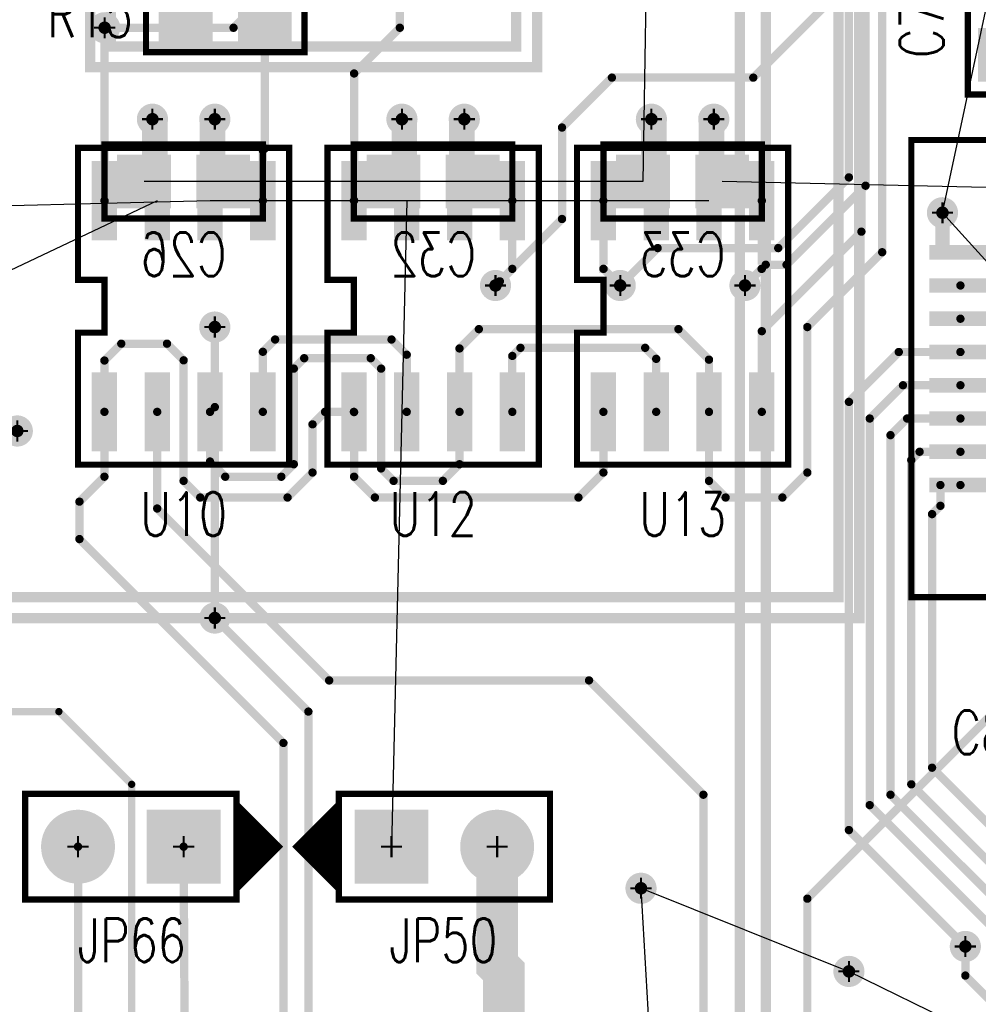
# Model space of a CAD drawing. Extents: x -1 to 210, y -5 to 148.
# Tile 5 of 52: x 23 to 46, y 72 to 96. Entities that reach past the tile are written whole.
import ezdxf
from ezdxf.enums import TextEntityAlignment as Align

# ---------------------------------------------------------------- set-up
doc = ezdxf.new("R2010")
doc.units = 0
for name, pattern in [('POUR_01_-1_0_000000', [2, 1, 1]), ('SIG_10', [2, 1, 1]), ('SIG_101', [2, 1, 1]), ('SIG_102', [2, 1, 1]), ('SIG_107', [2, 1, 1]), ('SIG_108', [2, 1, 1]), ('SIG_109', [2, 1, 1]), ('SIG_118', [2, 1, 1]), ('SIG_119', [2, 1, 1]), ('SIG_12', [2, 1, 1]), ('SIG_120', [2, 1, 1]), ('SIG_123', [2, 1, 1]), ('SIG_13', [2, 1, 1]), ('SIG_134', [2, 1, 1]), ('SIG_15', [2, 1, 1]), ('SIG_16', [2, 1, 1]), ('SIG_17', [2, 1, 1]), ('SIG_205', [2, 1, 1]), ('SIG_225', [2, 1, 1]), ('SIG_3', [2, 1, 1]), ('SIG_34', [2, 1, 1]), ('SIG_35', [2, 1, 1]), ('SIG_6', [2, 1, 1]), ('SIG_61', [2, 1, 1]), ('SIG_63', [2, 1, 1]), ('SIG_7', [2, 1, 1]), ('SIG_73', [2, 1, 1]), ('SIG_84', [2, 1, 1]), ('SIG_85', [2, 1, 1]), ('SIG_9', [2, 1, 1])]:
    doc.linetypes.add(name, pattern=pattern)
for name, color, linetype in [('COPPER_CUTOUT_03', 112, 'CONTINUOUS'), ('DRIL_PLTE_THRU_01', 176, 'CONTINUOUS'), ('DRIL_PLTE_THRU_02', 255, 'CONTINUOUS'), ('DRIL_PLTE_THRU_03', 106, 'CONTINUOUS'), ('DRIL_PLTE_THRU_04', 16, 'CONTINUOUS'), ('DRIL_SYMBOL', 254, 'CONTINUOUS'), ('LINK_00', 57, 'CONTINUOUS'), ('PADS_BOT', 1, 'CONTINUOUS'), ('PADS_INNER', 5, 'CONTINUOUS'), ('PADS_TOP', 5, 'CONTINUOUS'), ('PART_BOT_2DLINE_00', 6, 'CONTINUOUS'), ('PART_NAME_01', 4, 'CONTINUOUS'), ('PART_NAME_04', 6, 'CONTINUOUS'), ('PART_TOP_2DLINE_00', 4, 'CONTINUOUS'), ('PART_TOP_2DLINE_01', 4, 'CONTINUOUS'), ('POUR_HEADER_02', 253, 'CONTINUOUS'), ('POUR_HEADER_03', 112, 'CONTINUOUS'), ('TRACE_01', 5, 'CONTINUOUS'), ('TRACE_04', 1, 'CONTINUOUS'), ('VIAPTS', 5, 'CONTINUOUS')]:
    doc.layers.add(name, color=color, linetype=linetype)
doc.styles.add('W0$15', font='simplex', dxfattribs={"width": 0.75})

# ---------------------------------------------------------------- blocks, each defined once
blk = doc.blocks.new('POUR_HEADER_0')
at = {"layer": 'POUR_HEADER_02', "linetype": 'POUR_01_-1_0_000000', "const_width": 0.25}
blk.add_lwpolyline([(190.75, -94.5), (-5, -94.5), (-5, -8.25), (3.75, -8.25), (3.75, -3.25), (13.75, -3.25), (13.75, -14), (37.25, -14), (37.25, 3.25)], dxfattribs=at)
blk = doc.blocks.new('POUR_HEADER_1')
at = {"layer": 'POUR_HEADER_02', "linetype": 'POUR_01_-1_0_000000', "const_width": 0.25}
blk.add_lwpolyline([(157, -7.75), (66.75, -7.75), (66.75, -15.25), (39.5, -15.25), (39.5, -13.25), (21.25, -13.25), (21.25, -20), (11.5, -20), (11.5, -7.5), (0, -7.5), (0, 0.5), (20.25, 0.5), (20.25, -4.75), (25.25, -4.75), (25.25, -8), (30.75, -8), (30.75, 0.5), (42.25, 0.5), (42.25, -12.5), (61.25, -12.5), (61.25, -2), (168.25, -2)], dxfattribs=at)
blk = doc.blocks.new('POUR_HEADER_2')
at = {"layer": 'POUR_HEADER_02', "linetype": 'POUR_01_-1_0_000000', "const_width": 0.25}
for points in [[(26, 37.75), (-63.25, 37.75), (-63.25, 30.25), (-91.5, 30.25), (-91.5, 32.25), (-108.75, 32.25), (-108.75, 25.5), (-119.5, 25.5), (-119.5, 38), (-131, 38), (-131, 47), (-109.75, 47), (-109.75, 41.75), (-104.75, 41.75), (-104.75, 38.5), (-100.25, 38.5), (-100.25, 47), (-87.75, 47), (-87.75, 34), (-69.75, 34), (-69.75, 44.5), (38.25, 44.5)], [(-143.25, 54.75), (-143.25, 18.5), (-135, 18.5), (-135, 23.5), (-124, 23.5), (-124, 12.75), (-101.5, 12.75), (-101.5, 30)]]:
    blk.add_lwpolyline(points, dxfattribs=at)
blk = doc.blocks.new('POUR_HEADER_6')
at = {"layer": 'POUR_HEADER_03', "linetype": 'POUR_01_-1_0_000000', "const_width": 0.25}
blk.add_lwpolyline([(0, 0), (-62, 0), (-62, 20), (-78, 20), (-78, 49), (-69, 49), (-69, 58.5), (-84, 58.5), (-84, -13.5), (0, -13.5)], close=True, dxfattribs=at)
blk = doc.blocks.new('POUR_HEADER_7')
at = {"layer": 'COPPER_CUTOUT_03', "const_width": 0.25}
blk.add_lwpolyline([(127.625, -66.375), (90.375, -66.375), (90.375, -56.375), (65.875, -56.375), (65.875, -66.375), (-35.125, -66.375), (-35.125, -34.125), (-3.625, -34.125), (-3.625, 38.375), (12.625, 38.375), (12.625, 28.375), (32.375, 28.375), (32.375, 3.375), (39.125, 3.375), (39.125, 28.375), (73.875, 28.375), (73.875, 38.375), (83.375, 38.375), (83.375, 31.875), (79.125, 31.875), (79.125, 28.375), (128.625, 28.375)], dxfattribs=at)
blk = doc.blocks.new('SMOOTH_0$15')
at = {"const_width": 0.075}
blk.add_lwpolyline([(-0.0375, 0, 1), (0.0375, 0, 1)], format="xyb", close=True, dxfattribs=at)
blk = doc.blocks.new('PART_BODY_BOT_21')
at = {"layer": 'PART_BOT_2DLINE_00', "const_width": 0.15}
blk.add_lwpolyline([(1.905, -0.889), (1.905, 0.889), (-1.905, 0.889), (-1.905, -0.889)], close=True, dxfattribs=at)
at = {"layer": 'PART_BOT_2DLINE_00'}
for p in [(-1.905, 0.889), (1.905, 0.889), (-1.905, -0.889), (1.905, -0.889)]:
    blk.add_blockref('SMOOTH_0$15', p, dxfattribs=at)
blk = doc.blocks.new('DRIL_HOLE_0')
blk.add_lwpolyline([(0, 0, 1), (0, 0, 1)], format="xyb", close=True)
blk = doc.blocks.new('PAD_0')
blk.add_lwpolyline([(0, 0, 1), (0, 0, 1)], format="xyb", close=True)
blk = doc.blocks.new('PAD_1')
at = {"const_width": 1.2954}
blk.add_lwpolyline([(-0.6477, 0), (0.6477, 0)], dxfattribs=at)
blk = doc.blocks.new('STK_BOT_4')
at = {"layer": 'DRIL_PLTE_THRU_01'}
blk.add_blockref('DRIL_HOLE_0', (0, 0), dxfattribs=at)
at = {"layer": 'DRIL_PLTE_THRU_02'}
blk.add_blockref('DRIL_HOLE_0', (0, 0), dxfattribs=at)
at = {"layer": 'DRIL_PLTE_THRU_03'}
blk.add_blockref('DRIL_HOLE_0', (0, 0), dxfattribs=at)
at = {"layer": 'DRIL_PLTE_THRU_04'}
blk.add_blockref('DRIL_HOLE_0', (0, 0), dxfattribs=at)
at = {"layer": 'PADS_BOT'}
blk.add_blockref('PAD_1', (0, 0), dxfattribs=at)
at = {"layer": 'PADS_INNER'}
blk.add_blockref('PAD_0', (0, 0), dxfattribs=at)
at = {"layer": 'PADS_TOP'}
blk.add_blockref('PAD_0', (0, 0), dxfattribs=at)
blk = doc.blocks.new('SYM_BOT_2')
for name, p in [('PART_BODY_BOT_21', (0, 0)), ('STK_BOT_4', (-0.9525, 0)), ('STK_BOT_4', (0.9525, 0))]:
    blk.add_blockref(name, p)
blk = doc.blocks.new('PART_BOT_10')
blk.add_blockref('SYM_BOT_2', (0, 0))
at = {"layer": 'PART_NAME_04', "style": 'W0$15', "width": 0.75}
blk.add_text('C26', height=1.05, rotation=180, dxfattribs=at).set_placement((0, 1.75), align=Align.MIDDLE_CENTER)
blk = doc.blocks.new('PART_BOT_14')
blk.add_blockref('SYM_BOT_2', (0, 0))
at = {"layer": 'PART_NAME_04', "style": 'W0$15', "width": 0.75}
blk.add_text('C32', height=1.05, rotation=180, dxfattribs=at).set_placement((0, 1.75), align=Align.MIDDLE_CENTER)
blk = doc.blocks.new('PART_BOT_15')
blk.add_blockref('SYM_BOT_2', (0, 0))
at = {"layer": 'PART_NAME_04', "style": 'W0$15', "width": 0.75}
blk.add_text('C33', height=1.05, rotation=180, dxfattribs=at).set_placement((0, 1.75), align=Align.MIDDLE_CENTER)
blk = doc.blocks.new('PART_BODY_TOP_21')
at = {"layer": 'PART_TOP_2DLINE_00', "const_width": 0.15}
blk.add_lwpolyline([(1.905, -0.889), (1.905, 0.889), (-1.905, 0.889), (-1.905, -0.889)], close=True, dxfattribs=at)
at = {"layer": 'PART_TOP_2DLINE_00'}
for p in [(-1.905, 0.889), (1.905, 0.889), (-1.905, -0.889), (1.905, -0.889)]:
    blk.add_blockref('SMOOTH_0$15', p, dxfattribs=at)
blk = doc.blocks.new('STK_TOP_4')
at = {"layer": 'DRIL_PLTE_THRU_01'}
blk.add_blockref('DRIL_HOLE_0', (0, 0), dxfattribs=at)
at = {"layer": 'DRIL_PLTE_THRU_02'}
blk.add_blockref('DRIL_HOLE_0', (0, 0), dxfattribs=at)
at = {"layer": 'DRIL_PLTE_THRU_03'}
blk.add_blockref('DRIL_HOLE_0', (0, 0), dxfattribs=at)
at = {"layer": 'DRIL_PLTE_THRU_04'}
blk.add_blockref('DRIL_HOLE_0', (0, 0), dxfattribs=at)
at = {"layer": 'PADS_BOT'}
blk.add_blockref('PAD_0', (0, 0), dxfattribs=at)
at = {"layer": 'PADS_INNER'}
blk.add_blockref('PAD_0', (0, 0), dxfattribs=at)
at = {"layer": 'PADS_TOP'}
blk.add_blockref('PAD_1', (0, 0), dxfattribs=at)
blk = doc.blocks.new('SYM_TOP_2')
for name, p in [('PART_BODY_TOP_21', (0, 0)), ('STK_TOP_4', (-0.9525, 0)), ('STK_TOP_4', (0.9525, 0))]:
    blk.add_blockref(name, p)
blk = doc.blocks.new('PART_TOP_30')
blk.add_blockref('SYM_TOP_2', (0, 0))
at = {"layer": 'PART_NAME_01', "style": 'W0$15', "width": 0.75}
blk.add_text('C75', height=1.05, dxfattribs=at).set_placement((0, 2), align=Align.MIDDLE_CENTER)
blk = doc.blocks.new('PART_TOP_31')
blk.add_blockref('SYM_TOP_2', (0, 0))
at = {"layer": 'PART_NAME_01', "style": 'W0$15', "width": 0.75}
blk.add_text('C82', height=1.05, rotation=-180, dxfattribs=at).set_placement((3.5, 0), align=Align.MIDDLE_CENTER)
blk = doc.blocks.new('PART_BODY_TOP_24')
at = {"layer": 'PART_TOP_2DLINE_00', "const_width": 0.15}
blk.add_lwpolyline([(-1.27, -1.27), (3.81, -1.27), (3.81, 1.27), (-1.27, 1.27)], close=True, dxfattribs=at)
blk.add_lwpolyline([(-1.27, 1.016), (-2.286, 0), (-1.27, -1.016), (-1.27, 0.889), (-2.159, 0), (-1.397, -0.762), (-1.397, 0.635), (-2.032, 0), (-1.524, -0.508), (-1.524, 0.381), (-1.905, 0), (-1.651, -0.254), (-1.651, 0.127), (-1.778, 0), (-1.651, -0.127)], dxfattribs=at)
at = {"layer": 'PART_TOP_2DLINE_00'}
for p in [(-1.27, 1.27), (3.81, 1.27), (-1.27, 1.016), (-1.27, 0.889), (-1.397, 0.635), (-1.524, 0.381), (-2.286, 0), (-2.159, 0), (-2.032, 0), (-1.905, 0), (-1.778, 0), (-1.651, 0.127), (-1.651, -0.127), (-1.651, -0.254), (-1.524, -0.508), (-1.397, -0.762), (-1.27, -1.016), (-1.27, -1.27), (3.81, -1.27)]:
    blk.add_blockref('SMOOTH_0$15', p, dxfattribs=at)
blk = doc.blocks.new('DRIL_SYMBOL_1')
at = {"layer": 'DRIL_SYMBOL', "const_width": 0.0508}
for points in [[(0, -0.254), (0, 0.254)], [(-0.254, 0), (0.254, 0)]]:
    blk.add_lwpolyline(points, dxfattribs=at)
blk = doc.blocks.new('DRIL_HOLE_1')
at = {"const_width": 0.5}
blk.add_lwpolyline([(-0.25, 0, 1), (0.25, 0, 1)], format="xyb", close=True, dxfattribs=at)
blk.add_blockref('DRIL_SYMBOL_1', (0, 0))
blk = doc.blocks.new('PAD_5')
at = {"const_width": 0.889}
blk.add_lwpolyline([(0, -0.4445, 1), (0, 0.4445, 1)], format="xyb", close=True, dxfattribs=at)
blk = doc.blocks.new('PAD_6')
at = {"const_width": 1.778}
blk.add_lwpolyline([(-0.889, 0), (0.889, 0)], dxfattribs=at)
blk = doc.blocks.new('STK_TOP_8')
at = {"layer": 'DRIL_PLTE_THRU_01'}
blk.add_blockref('DRIL_HOLE_1', (0, 0), dxfattribs=at)
at = {"layer": 'DRIL_PLTE_THRU_02'}
blk.add_blockref('DRIL_HOLE_1', (0, 0), dxfattribs=at)
at = {"layer": 'DRIL_PLTE_THRU_03'}
blk.add_blockref('DRIL_HOLE_1', (0, 0), dxfattribs=at)
at = {"layer": 'DRIL_PLTE_THRU_04'}
blk.add_blockref('DRIL_HOLE_1', (0, 0), dxfattribs=at)
at = {"layer": 'PADS_BOT'}
blk.add_blockref('PAD_6', (0, 0), dxfattribs=at)
at = {"layer": 'PADS_INNER'}
blk.add_blockref('PAD_5', (0, 0), dxfattribs=at)
at = {"layer": 'PADS_TOP'}
blk.add_blockref('PAD_6', (0, 0), dxfattribs=at)
blk = doc.blocks.new('STK_TOP_9')
at = {"layer": 'DRIL_PLTE_THRU_01'}
blk.add_blockref('DRIL_HOLE_1', (0, 0), dxfattribs=at)
at = {"layer": 'DRIL_PLTE_THRU_02'}
blk.add_blockref('DRIL_HOLE_1', (0, 0), dxfattribs=at)
at = {"layer": 'DRIL_PLTE_THRU_03'}
blk.add_blockref('DRIL_HOLE_1', (0, 0), dxfattribs=at)
at = {"layer": 'DRIL_PLTE_THRU_04'}
blk.add_blockref('DRIL_HOLE_1', (0, 0), dxfattribs=at)
at = {"layer": 'PADS_BOT'}
blk.add_blockref('PAD_5', (0, 0), dxfattribs=at)
at = {"layer": 'PADS_INNER'}
blk.add_blockref('PAD_5', (0, 0), dxfattribs=at)
at = {"layer": 'PADS_TOP'}
blk.add_blockref('PAD_5', (0, 0), dxfattribs=at)
blk = doc.blocks.new('SYM_TOP_5')
for name, p in [('PART_BODY_TOP_24', (0, 0)), ('STK_TOP_8', (0, 0)), ('STK_TOP_9', (2.54, 0))]:
    blk.add_blockref(name, p)
blk = doc.blocks.new('PART_TOP_79')
blk.add_blockref('SYM_TOP_5', (0, 0))
at = {"layer": 'PART_NAME_01', "style": 'W0$15', "width": 0.75}
blk.add_text('JP50', height=1.05, dxfattribs=at).set_placement((1.25, -2.25), align=Align.MIDDLE_CENTER)
blk = doc.blocks.new('PART_BODY_TOP_36')
at = {"layer": 'PART_TOP_2DLINE_00', "const_width": 0.15}
blk.add_lwpolyline([(2.54, -3.81), (-2.54, -3.81), (-2.54, -0.635), (-1.905, -0.635), (-1.905, 0.635), (-2.54, 0.635), (-2.54, 3.81), (2.54, 3.81)], close=True, dxfattribs=at)
at = {"layer": 'PART_TOP_2DLINE_00'}
for p in [(-2.54, 3.81), (2.54, 3.81), (-2.54, 0.635), (-1.905, 0.635), (-2.54, -0.635), (-1.905, -0.635), (-2.54, -3.81), (2.54, -3.81)]:
    blk.add_blockref('SMOOTH_0$15', p, dxfattribs=at)
blk = doc.blocks.new('PAD_17')
at = {"const_width": 0.6096}
blk.add_lwpolyline([(-0.9525, 0), (0.9525, 0)], dxfattribs=at)
blk = doc.blocks.new('STK_TOP_24')
at = {"layer": 'DRIL_PLTE_THRU_01'}
blk.add_blockref('DRIL_HOLE_0', (0, 0), dxfattribs=at)
at = {"layer": 'DRIL_PLTE_THRU_02'}
blk.add_blockref('DRIL_HOLE_0', (0, 0), dxfattribs=at)
at = {"layer": 'DRIL_PLTE_THRU_03'}
blk.add_blockref('DRIL_HOLE_0', (0, 0), dxfattribs=at)
at = {"layer": 'DRIL_PLTE_THRU_04'}
blk.add_blockref('DRIL_HOLE_0', (0, 0), dxfattribs=at)
at = {"layer": 'PADS_BOT'}
blk.add_blockref('PAD_0', (0, 0), dxfattribs=at)
at = {"layer": 'PADS_INNER'}
blk.add_blockref('PAD_0', (0, 0), dxfattribs=at)
at = {"layer": 'PADS_TOP', "rotation": 90}
blk.add_blockref('PAD_17', (0, 0), dxfattribs=at)
blk = doc.blocks.new('SYM_TOP_17')
for name, p in [('PART_BODY_TOP_36', (0, 0)), ('STK_TOP_24', (-1.905, 2.54)), ('STK_TOP_24', (-0.635, 2.54)), ('STK_TOP_24', (0.635, 2.54)), ('STK_TOP_24', (1.905, 2.54)), ('STK_TOP_24', (-1.905, -2.54)), ('STK_TOP_24', (-0.635, -2.54)), ('STK_TOP_24', (0.635, -2.54)), ('STK_TOP_24', (1.905, -2.54))]:
    blk.add_blockref(name, p)
blk = doc.blocks.new('PART_TOP_101')
blk.add_blockref('SYM_TOP_17', (0, 0))
at = {"layer": 'PART_NAME_01', "style": 'W0$15', "width": 0.75}
blk.add_text('U10', height=1.05, dxfattribs=at).set_placement((0, -5), align=Align.MIDDLE_CENTER)
blk = doc.blocks.new('PART_TOP_102')
blk.add_blockref('SYM_TOP_17', (0, 0))
at = {"layer": 'PART_NAME_01', "style": 'W0$15', "width": 0.75}
blk.add_text('U12', height=1.05, dxfattribs=at).set_placement((0, -5), align=Align.MIDDLE_CENTER)
blk = doc.blocks.new('PART_TOP_103')
blk.add_blockref('SYM_TOP_17', (0, 0))
at = {"layer": 'PART_NAME_01', "style": 'W0$15', "width": 0.75}
blk.add_text('U13', height=1.05, dxfattribs=at).set_placement((0, -5), align=Align.MIDDLE_CENTER)
blk = doc.blocks.new('PART_BODY_TOP_37')
at = {"layer": 'PART_TOP_2DLINE_01', "const_width": 0.15}
for points in [[(-5.5, 4), (-4, 5.5), (5.5, 5.5), (5.5, -5.5), (-5.5, -5.5)], [(-5.5, 2.8), (-6.5, 3.3), (-6.5, 2.3)]]:
    blk.add_lwpolyline(points, close=True, dxfattribs=at)
at = {"layer": 'PART_TOP_2DLINE_01'}
for p in [(-4, 5.5), (5.5, 5.5), (-5.5, 4), (-6.5, 3.3), (-5.5, 2.8), (-6.5, 2.3), (-5.5, -5.5), (5.5, -5.5)]:
    blk.add_blockref('SMOOTH_0$15', p, dxfattribs=at)
blk = doc.blocks.new('PAD_18')
at = {"const_width": 0.35}
blk.add_lwpolyline([(-0.75, 0), (0.75, 0)], dxfattribs=at)
blk = doc.blocks.new('STK_TOP_25')
at = {"layer": 'DRIL_PLTE_THRU_01'}
blk.add_blockref('DRIL_HOLE_0', (0, 0), dxfattribs=at)
at = {"layer": 'DRIL_PLTE_THRU_02'}
blk.add_blockref('DRIL_HOLE_0', (0, 0), dxfattribs=at)
at = {"layer": 'DRIL_PLTE_THRU_03'}
blk.add_blockref('DRIL_HOLE_0', (0, 0), dxfattribs=at)
at = {"layer": 'DRIL_PLTE_THRU_04'}
blk.add_blockref('DRIL_HOLE_0', (0, 0), dxfattribs=at)
at = {"layer": 'PADS_BOT'}
blk.add_blockref('PAD_0', (0, 0), dxfattribs=at)
at = {"layer": 'PADS_INNER'}
blk.add_blockref('PAD_0', (0, 0), dxfattribs=at)
at = {"layer": 'PADS_TOP'}
blk.add_blockref('PAD_18', (0, 0), dxfattribs=at)
blk = doc.blocks.new('STK_TOP_26')
at = {"layer": 'DRIL_PLTE_THRU_01'}
blk.add_blockref('DRIL_HOLE_0', (0, 0), dxfattribs=at)
at = {"layer": 'DRIL_PLTE_THRU_02'}
blk.add_blockref('DRIL_HOLE_0', (0, 0), dxfattribs=at)
at = {"layer": 'DRIL_PLTE_THRU_03'}
blk.add_blockref('DRIL_HOLE_0', (0, 0), dxfattribs=at)
at = {"layer": 'DRIL_PLTE_THRU_04'}
blk.add_blockref('DRIL_HOLE_0', (0, 0), dxfattribs=at)
at = {"layer": 'PADS_BOT'}
blk.add_blockref('PAD_0', (0, 0), dxfattribs=at)
at = {"layer": 'PADS_INNER'}
blk.add_blockref('PAD_0', (0, 0), dxfattribs=at)
at = {"layer": 'PADS_TOP', "rotation": 90}
blk.add_blockref('PAD_18', (0, 0), dxfattribs=at)
blk = doc.blocks.new('SYM_TOP_18')
for name, p in [('PART_BODY_TOP_37', (0, 0)), ('STK_TOP_26', (-2.8, 4.318)), ('STK_TOP_26', (-2, 4.318)), ('STK_TOP_26', (-1.2, 4.318)), ('STK_TOP_26', (-0.4, 4.318)), ('STK_TOP_26', (0.4, 4.318)), ('STK_TOP_26', (1.2, 4.318)), ('STK_TOP_26', (2, 4.318)), ('STK_TOP_26', (2.8, 4.318)), ('STK_TOP_25', (-4.318, 2.8)), ('STK_TOP_25', (4.318, 2.8)), ('STK_TOP_25', (-4.318, 2)), ('STK_TOP_25', (4.318, 2)), ('STK_TOP_25', (-4.318, 1.2)), ('STK_TOP_25', (4.318, 1.2)), ('STK_TOP_25', (-4.318, 0.4)), ('STK_TOP_25', (4.318, 0.4)), ('STK_TOP_25', (-4.318, -0.4)), ('STK_TOP_25', (4.318, -0.4)), ('STK_TOP_25', (-4.318, -1.2)), ('STK_TOP_25', (4.318, -1.2)), ('STK_TOP_25', (-4.318, -2)), ('STK_TOP_25', (4.318, -2)), ('STK_TOP_25', (-4.318, -2.8)), ('STK_TOP_25', (4.318, -2.8)), ('STK_TOP_26', (-2.8, -4.318)), ('STK_TOP_26', (-2, -4.318)), ('STK_TOP_26', (-1.2, -4.318)), ('STK_TOP_26', (-0.4, -4.318)), ('STK_TOP_26', (0.4, -4.318)), ('STK_TOP_26', (1.2, -4.318)), ('STK_TOP_26', (2, -4.318)), ('STK_TOP_26', (2.8, -4.318))]:
    blk.add_blockref(name, p)
blk = doc.blocks.new('PART_TOP_104')
blk.add_blockref('SYM_TOP_18', (0, 0))
at = {"layer": 'PART_NAME_01', "style": 'W0$15', "width": 0.75}
blk.add_text('U19', height=1.05, rotation=-270, dxfattribs=at).set_placement((6.5, 4.5), align=Align.MIDDLE_CENTER)
blk = doc.blocks.new('PART_TOP_116')
blk.add_blockref('SYM_TOP_2', (0, 0))
at = {"layer": 'PART_NAME_01', "style": 'W0$15', "width": 0.75}
blk.add_text('R15', height=1.05, rotation=-180, dxfattribs=at).set_placement((3.25, 0), align=Align.MIDDLE_CENTER)
blk = doc.blocks.new('PART_TOP_162')
blk.add_blockref('SYM_TOP_5', (0, 0))
at = {"layer": 'PART_NAME_01', "style": 'W0$15', "width": 0.75}
blk.add_text('JP66', height=1.05, rotation=-180, dxfattribs=at).set_placement((1.25, 2.25), align=Align.MIDDLE_CENTER)
blk = doc.blocks.new('SMOOTH_0$2')
at = {"const_width": 0.1}
blk.add_lwpolyline([(-0.05, 0, 1), (0.05, 0, 1)], format="xyb", close=True, dxfattribs=at)
blk = doc.blocks.new('SMOOTH_1')
at = {"const_width": 0.5}
blk.add_lwpolyline([(-0.25, 0, 1), (0.25, 0, 1)], format="xyb", close=True, dxfattribs=at)
blk = doc.blocks.new('SMOOTH_0$35')
at = {"const_width": 0.175}
blk.add_lwpolyline([(-0.0875, 0, 1), (0.0875, 0, 1)], format="xyb", close=True, dxfattribs=at)
blk = doc.blocks.new('SMOOTH_0$5')
at = {"const_width": 0.25}
blk.add_lwpolyline([(-0.125, 0, 1), (0.125, 0, 1)], format="xyb", close=True, dxfattribs=at)
blk = doc.blocks.new('SMOOTH_0$175')
at = {"const_width": 0.0875}
blk.add_lwpolyline([(-0.04375, 0, 1), (0.04375, 0, 1)], format="xyb", close=True, dxfattribs=at)
blk = doc.blocks.new('DRIL_SYMBOL_0$3')
at = {"layer": 'DRIL_SYMBOL', "const_width": 0.0508}
for points in [[(0, -0.254), (0, 0.254)], [(-0.254, 0), (0.254, 0)]]:
    blk.add_lwpolyline(points, dxfattribs=at)
blk = doc.blocks.new('DRIL_HOLE_0$3')
at = {"const_width": 0.15}
blk.add_lwpolyline([(-0.075, 0, 1), (0.075, 0, 1)], format="xyb", close=True, dxfattribs=at)
blk.add_blockref('DRIL_SYMBOL_0$3', (0, 0))
blk = doc.blocks.new('PAD_34')
at = {"const_width": 0.375}
blk.add_lwpolyline([(0, -0.1875, 1), (0, 0.1875, 1)], format="xyb", close=True, dxfattribs=at)
blk = doc.blocks.new('STK_TOP_3')
at = {"layer": 'DRIL_PLTE_THRU_01'}
blk.add_blockref('DRIL_HOLE_0$3', (0, 0), dxfattribs=at)
at = {"layer": 'DRIL_PLTE_THRU_02'}
blk.add_blockref('DRIL_HOLE_0$3', (0, 0), dxfattribs=at)
at = {"layer": 'DRIL_PLTE_THRU_03'}
blk.add_blockref('DRIL_HOLE_0$3', (0, 0), dxfattribs=at)
at = {"layer": 'DRIL_PLTE_THRU_04'}
blk.add_blockref('DRIL_HOLE_0$3', (0, 0), dxfattribs=at)
at = {"layer": 'PADS_BOT'}
blk.add_blockref('PAD_34', (0, 0), dxfattribs=at)
at = {"layer": 'PADS_INNER'}
blk.add_blockref('PAD_34', (0, 0), dxfattribs=at)
at = {"layer": 'PADS_TOP'}
blk.add_blockref('PAD_34', (0, 0), dxfattribs=at)
blk = doc.blocks.new('SYM_TOP_1')
blk.add_blockref('STK_TOP_3', (0, 0))

msp = doc.modelspace()

# ---------------------------------------------------------------- linework, layer by layer
at = {"layer": 'LINK_00', "linetype": 'SIG_17'}
for p, q in [((38.5, 120.5), (38.047, 92)), ((32.047, 92), (26.047, 92)), ((38.047, 92), (32.047, 92)), ((26.365, 91.54), (19, 88.047)), ((32.365, 91.54), (32, 76))]:
    msp.add_line(p, q, dxfattribs=at)
at = {"layer": 'LINK_00', "linetype": 'SIG_12'}
for p, q in [((45.25, 91.25), (46.75, 98.25)), ((50, 86), (45.25, 91.25)), ((38.7, 62.914), (38, 75)), ((38, 75), (43, 73)), ((47.5, 70.8), (43, 73))]:
    msp.add_line(p, q, dxfattribs=at)
at = {"layer": 'LINK_00', "linetype": 'SIG_15'}
for p, q in [((48, 91.818), (39.953, 92)), ((27.635, 91.54), (3.5, 90.92)), ((33.635, 91.54), (27.635, 91.54)), ((39.635, 91.54), (33.635, 91.54))]:
    msp.add_line(p, q, dxfattribs=at)
at = {"layer": 'TRACE_01', "linetype": 'SIG_63', "const_width": 0.2}
msp.add_lwpolyline([(40.905, 86.46), (40.905, 88.4), (43.3, 90.795), (43.3, 99), (44.6, 100.3), (49.6, 100.3), (51.5, 102.2), (51.5, 103)], dxfattribs=at)
at = {"layer": 'TRACE_01', "linetype": 'SIG_6', "const_width": 0.2}
for points in [[(39.635, 86.46), (39.635, 84.8), (40.035, 84.4), (41.4, 84.4), (42, 85), (42, 88.5), (43.8, 90.3), (43.8, 98.8), (44.8, 99.8), (49.8, 99.8), (52.2, 102.2)], [(27.635, 86.46), (27.75, 86.575), (27.75, 88.5)], [(33.635, 86.46), (33.635, 87.985), (34.1, 88.45), (38.9, 88.45), (39.635, 87.715), (39.635, 86.46)], [(27.635, 86.46), (27.635, 85.265), (28, 84.9), (29.35, 84.9), (29.65, 85.2), (29.65, 87.5), (29.9, 87.75), (31.5, 87.75), (31.75, 87.5), (31.75, 85.1), (32.05, 84.8), (33.235, 84.8), (33.635, 85.2), (33.635, 86.46)], [(27.75, 81.5), (30, 79.25), (30, 68.5), (31.75, 66.75), (38.3, 66.75), (40.3, 64.75), (40.3, 62.914)]]:
    msp.add_lwpolyline(points, dxfattribs=at)
at = {"layer": 'TRACE_01', "linetype": 'SIG_225', "const_width": 0.2}
msp.add_lwpolyline([(31.095, 91.54), (31.1, 91.545), (31.1, 94.6), (32.2, 95.7), (32.2, 98.4)], dxfattribs=at)
at = {"layer": 'TRACE_01', "linetype": 'SIG_35', "const_width": 0.2}
msp.add_lwpolyline([(28.905, 91.54), (28.905, 92.75), (28.953, 92.797), (28.953, 96)], dxfattribs=at)
at = {"layer": 'TRACE_01', "linetype": 'SIG_3', "const_width": 0.2}
msp.add_lwpolyline([(25.095, 91.54), (25.1, 91.535), (25.1, 95.7)], dxfattribs=at)
at = {"layer": 'TRACE_01', "linetype": 'SIG_17', "const_width": 0.5}
for points in [[(26.25, 93.5), (26.365, 93.385), (26.365, 91.54)], [(32.25, 93.5), (32.365, 93.385), (32.365, 91.54)], [(38.25, 93.5), (38.365, 93.385), (38.365, 91.54)]]:
    msp.add_lwpolyline(points, dxfattribs=at)
at = {"layer": 'TRACE_01', "linetype": 'SIG_15', "const_width": 0.5}
for points in [[(27.635, 91.54), (27.635, 93.385), (27.75, 93.5)], [(33.635, 91.54), (33.635, 93.385), (33.75, 93.5)], [(39.635, 91.54), (39.635, 93.385), (39.75, 93.5)]]:
    msp.add_lwpolyline(points, dxfattribs=at)
at = {"layer": 'TRACE_01', "linetype": 'SIG_118', "const_width": 0.2}
msp.add_lwpolyline([(34.5, 89.5), (34.6, 89.6), (34.605, 89.6), (34.905, 89.9), (34.905, 91.54)], dxfattribs=at)
at = {"layer": 'TRACE_01', "linetype": 'SIG_119', "const_width": 0.2}
msp.add_lwpolyline([(37.095, 91.54), (37.095, 89.9), (37.1, 89.9), (37.5, 89.5)], dxfattribs=at)
at = {"layer": 'TRACE_01', "linetype": 'SIG_120', "const_width": 0.2}
msp.add_lwpolyline([(40.5, 89.5), (40.9, 89.9), (40.905, 89.9), (40.905, 91.54)], dxfattribs=at)
at = {"layer": 'TRACE_01', "linetype": 'SIG_12', "const_width": 0.35}
msp.add_lwpolyline([(45.25, 91.25), (45.25, 90.3), (45.682, 90.3)], dxfattribs=at)
at = {"layer": 'TRACE_01', "linetype": 'SIG_7', "const_width": 0.2}
msp.add_lwpolyline([(45.682, 89.5), (46.75, 89.5), (47, 89.25), (48, 89.25)], dxfattribs=at)
at = {"layer": 'TRACE_01', "linetype": 'SIG_16', "const_width": 0.2}
msp.add_lwpolyline([(45.682, 88.7), (46.8, 88.7), (47.25, 88.25), (48, 88.25)], dxfattribs=at)
at = {"layer": 'TRACE_01', "linetype": 'SIG_13', "const_width": 0.2}
for points in [[(25.095, 86.46), (25.095, 87.695), (25.5, 88.1), (26.6, 88.1), (27, 87.7), (27, 84.8), (27.4, 84.4), (29.5, 84.4), (30.1, 85), (30.1, 86.16), (30.4, 86.46), (31.095, 86.46)], [(24.495, 84.3), (25.095, 84.9), (25.095, 86.46)], [(31.095, 86.46), (31.1, 86.455), (31.1, 84.9), (31.6, 84.4), (36.495, 84.4), (37.095, 85), (37.095, 86.46)], [(24.495, 84.3), (24.495, 83.4), (29.4, 78.495), (29.4, 68.3), (31.5, 66.2), (38, 66.2), (39.5, 64.7), (39.5, 62.914)]]:
    msp.add_lwpolyline(points, dxfattribs=at)
at = {"layer": 'TRACE_01', "linetype": 'SIG_61', "const_width": 0.2}
msp.add_lwpolyline([(28.905, 86.46), (28.905, 87.905), (29.2, 88.2), (32, 88.2), (32.365, 87.835), (32.365, 86.46)], dxfattribs=at)
at = {"layer": 'TRACE_01', "linetype": 'SIG_34', "const_width": 0.2}
msp.add_lwpolyline([(34.905, 86.46), (34.905, 87.805), (35.1, 88), (38.1, 88), (38.365, 87.735), (38.365, 86.46)], dxfattribs=at)
at = {"layer": 'TRACE_01', "linetype": 'SIG_101', "const_width": 0.2}
for points in [[(43, 76.4), (43, 86.7), (44.2, 87.9), (45.682, 87.9)], [(43, 76.4), (45.8, 73.6)]]:
    msp.add_lwpolyline(points, dxfattribs=at)
at = {"layer": 'TRACE_01', "linetype": 'SIG_102', "const_width": 0.2}
for points in [[(43.5, 77), (43.5, 86.3), (44.3, 87.1), (45.682, 87.1)], [(43.5, 77), (46.6, 73.9), (46.6, 72.8), (47.1, 72.3), (47.8, 72.3), (49.1, 71), (49.1, 69.086)]]:
    msp.add_lwpolyline(points, dxfattribs=at)
at = {"layer": 'TRACE_01', "linetype": 'SIG_123', "const_width": 0.2}
msp.add_lwpolyline([(26.365, 86.46), (26.365, 84.135), (30.5, 80), (36.75, 80), (39.5, 77.25), (39.5, 70.5)], dxfattribs=at)
at = {"layer": 'TRACE_01', "linetype": 'SIG_107', "const_width": 0.2}
for points in [[(44, 77.25), (44, 85.9), (44.4, 86.3), (45.682, 86.3)], [(44, 77.25), (47.4, 73.85), (47.4, 73.1)]]:
    msp.add_lwpolyline(points, dxfattribs=at)
at = {"layer": 'TRACE_01', "linetype": 'SIG_108', "const_width": 0.2}
for points in [[(44.5, 77.5), (44.5, 85.3), (44.7, 85.5), (45.682, 85.5)], [(44.5, 77.5), (48.1, 73.9), (48.1, 73.1), (49.9, 71.3), (49.9, 69.086)]]:
    msp.add_lwpolyline(points, dxfattribs=at)
at = {"layer": 'TRACE_01', "linetype": 'SIG_109', "const_width": 0.2}
for points in [[(45, 77.9), (45, 84), (45.2, 84.2), (45.2, 84.7), (45.682, 84.7)], [(45, 77.9), (48.9, 74)]]:
    msp.add_lwpolyline(points, dxfattribs=at)
at = {"layer": 'TRACE_01', "linetype": 'SIG_73', "const_width": 0.175}
msp.add_lwpolyline([(19, 79.25), (24, 79.25), (25.75, 77.5), (25.75, 67.25), (34, 59), (38.75, 59)], dxfattribs=at)
at = {"layer": 'TRACE_01', "linetype": 'SIG_10', "const_width": 1}
msp.add_lwpolyline([(34.54, 76), (34.54, 73.16), (34.7, 73), (34.7, 70.75)], dxfattribs=at)
at = {"layer": 'TRACE_01', "linetype": 'SIG_84', "const_width": 0.2}
msp.add_lwpolyline([(24.46, 76), (24.46, 66.5), (37.9, 53.06), (37.9, 29.086)], dxfattribs=at)
at = {"layer": 'TRACE_01', "linetype": 'SIG_85', "const_width": 0.2}
msp.add_lwpolyline([(27, 76), (27.04, 68.46), (30.3, 65.2), (35.4, 65.2), (36.3, 64.3), (36.3, 62.914)], dxfattribs=at)
at = {"layer": 'TRACE_04', "linetype": 'SIG_3', "const_width": 0.2}
msp.add_lwpolyline([(25.1, 95.7), (28.2, 95.7), (31.7, 99.2), (39.9, 99.2), (43, 102.3), (47.6, 102.3), (50, 104.7), (55.2, 104.7), (57.5, 107), (57.5, 111.8), (59.1, 113.4), (160, 113.4), (161, 114.4), (166.9, 114.4), (167.6, 115.1), (195.8, 115.1)], dxfattribs=at)
at = {"layer": 'TRACE_04', "linetype": 'SIG_118', "const_width": 0.2}
msp.add_lwpolyline([(34.5, 89.5), (36.1, 91.1), (36.1, 93.3), (37.3, 94.5), (40.7, 94.5), (42.6, 96.4), (42.6, 97.7), (44.7, 99.8)], dxfattribs=at)
at = {"layer": 'TRACE_04', "linetype": 'SIG_119', "const_width": 0.2}
msp.add_lwpolyline([(37.5, 89.5), (38.4, 90.4), (41.3, 90.4), (43, 92.1), (43, 97.5), (44.9, 99.4)], dxfattribs=at)
at = {"layer": 'TRACE_04', "linetype": 'SIG_120', "const_width": 0.2}
msp.add_lwpolyline([(40.5, 89.5), (41, 90), (41.5, 90), (43.4, 91.9), (43.4, 97.3), (45.1, 99)], dxfattribs=at)
at = {"layer": 'TRACE_04', "linetype": 'SIG_17', "const_width": 0.5}
for points in [[(26.047, 92), (26.25, 92), (26.25, 93.5)], [(32.047, 92), (32.25, 92), (32.25, 93.5)], [(38.047, 92), (38.25, 92), (38.25, 93.5)]]:
    msp.add_lwpolyline(points, dxfattribs=at)
at = {"layer": 'TRACE_04', "linetype": 'SIG_15', "const_width": 0.5}
for points in [[(27.953, 92), (27.75, 92), (27.75, 93.5)], [(33.953, 92), (33.75, 92), (33.75, 93.5)], [(39.953, 92), (39.75, 92), (39.75, 93.5)]]:
    msp.add_lwpolyline(points, dxfattribs=at)
at = {"layer": 'TRACE_04', "linetype": 'SIG_6', "const_width": 0.2}
msp.add_lwpolyline([(27.75, 81.5), (27.75, 88.5)], dxfattribs=at)
at = {"layer": 'TRACE_04', "linetype": 'SIG_205', "const_width": 0.2}
msp.add_lwpolyline([(41.1, 70.5), (42, 71.4), (42, 74.75), (50, 82.75), (59, 82.75)], dxfattribs=at)
at = {"layer": 'TRACE_04', "linetype": 'SIG_101', "const_width": 0.2}
msp.add_lwpolyline([(48.3, 66.5), (49.7, 67.9), (49.7, 70.4), (47.8, 72.3), (46.4, 72.3), (45.8, 72.9), (45.8, 73.6)], dxfattribs=at)

# ---------------------------------------------------------------- block references
at = {"linetype": 'SIG_15'}
msp.add_blockref('POUR_HEADER_2', (144.25, 69.25), dxfattribs=at)
at = {"linetype": 'SIG_17'}
msp.add_blockref('POUR_HEADER_7', (44, 75.5), dxfattribs=at)
at = {"linetype": 'SIG_9'}
msp.add_blockref('POUR_HEADER_1', (13.75, 115.25), dxfattribs=at)
at = {"linetype": 'SIG_134'}
msp.add_blockref('POUR_HEADER_6', (125, 54.75), dxfattribs=at)
at = {"linetype": 'SIG_12'}
msp.add_blockref('POUR_HEADER_0', (6, 95.5), dxfattribs=at)
for name, p, rotation in [('PART_TOP_30', (46.75, 96), 90), ('PART_TOP_116', (28, 96), 180), ('PART_TOP_104', (50, 87.5), 270), ('PART_TOP_31', (50, 78.75), 180), ('PART_TOP_162', (27, 76), 180)]:
    msp.add_blockref(name, p, dxfattribs=dict(rotation=rotation))
for name, p in [('PART_TOP_101', (27, 89)), ('PART_TOP_102', (33, 89)), ('PART_TOP_103', (39, 89)), ('PART_TOP_79', (32, 76))]:
    msp.add_blockref(name, p)
at = {"xscale": -1, "rotation": -180}
for name, p in [('PART_BOT_10', (27, 92)), ('PART_BOT_14', (33, 92)), ('PART_BOT_15', (39, 92))]:
    msp.add_blockref(name, p, dxfattribs=at)
at = {"layer": 'TRACE_01'}
for name, p in [('SMOOTH_0$2', (25.1, 95.7)), ('SMOOTH_0$2', (32.2, 95.7)), ('SMOOTH_0$2', (31.1, 94.6)), ('SMOOTH_0$5', (26.25, 93.5)), ('SMOOTH_0$5', (26.365, 93.385)), ('SMOOTH_0$5', (27.635, 93.385)), ('SMOOTH_0$5', (27.75, 93.5)), ('SMOOTH_0$5', (32.25, 93.5)), ('SMOOTH_0$5', (32.365, 93.385)), ('SMOOTH_0$5', (33.635, 93.385)), ('SMOOTH_0$5', (33.75, 93.5)), ('SMOOTH_0$5', (38.25, 93.5)), ('SMOOTH_0$5', (38.365, 93.385)), ('SMOOTH_0$5', (39.635, 93.385)), ('SMOOTH_0$5', (39.75, 93.5)), ('SMOOTH_0$2', (28.905, 92.75)), ('SMOOTH_0$2', (28.953, 92.797)), ('SMOOTH_0$5', (26.365, 91.54)), ('SMOOTH_0$5', (27.635, 91.54)), ('SMOOTH_0$5', (32.365, 91.54)), ('SMOOTH_0$5', (33.635, 91.54)), ('SMOOTH_0$5', (38.365, 91.54)), ('SMOOTH_0$5', (39.635, 91.54)), ('SMOOTH_0$2', (25.095, 91.54)), ('SMOOTH_0$2', (25.1, 91.535)), ('SMOOTH_0$2', (28.905, 91.54)), ('SMOOTH_0$2', (31.095, 91.54)), ('SMOOTH_0$2', (31.1, 91.545)), ('SMOOTH_0$2', (34.905, 91.54)), ('SMOOTH_0$2', (37.095, 91.54)), ('SMOOTH_0$2', (40.905, 91.54)), ('SMOOTH_0$35', (45.25, 91.25)), ('SMOOTH_0$2', (43.3, 90.795)), ('SMOOTH_0$2', (43.8, 90.3)), ('SMOOTH_0$35', (45.25, 90.3)), ('SMOOTH_0$35', (45.682, 90.3)), ('SMOOTH_0$2', (34.905, 89.9)), ('SMOOTH_0$2', (37.095, 89.9)), ('SMOOTH_0$2', (37.1, 89.9)), ('SMOOTH_0$2', (40.9, 89.9)), ('SMOOTH_0$2', (40.905, 89.9)), ('SMOOTH_0$2', (34.5, 89.5)), ('SMOOTH_0$2', (34.6, 89.6)), ('SMOOTH_0$2', (34.605, 89.6)), ('SMOOTH_0$2', (37.5, 89.5)), ('SMOOTH_0$2', (40.5, 89.5)), ('SMOOTH_0$2', (45.682, 89.5)), ('SMOOTH_0$2', (27.75, 88.5)), ('SMOOTH_0$2', (42, 88.5)), ('SMOOTH_0$2', (45.682, 88.7)), ('SMOOTH_0$2', (34.1, 88.45)), ('SMOOTH_0$2', (38.9, 88.45)), ('SMOOTH_0$2', (40.905, 88.4)), ('SMOOTH_0$2', (25.5, 88.1)), ('SMOOTH_0$2', (26.6, 88.1)), ('SMOOTH_0$2', (29.2, 88.2)), ('SMOOTH_0$2', (32, 88.2)), ('SMOOTH_0$2', (28.905, 87.905)), ('SMOOTH_0$2', (32.365, 87.835)), ('SMOOTH_0$2', (33.635, 87.985)), ('SMOOTH_0$2', (34.905, 87.805)), ('SMOOTH_0$2', (35.1, 88)), ('SMOOTH_0$2', (38.1, 88)), ('SMOOTH_0$2', (44.2, 87.9)), ('SMOOTH_0$2', (45.682, 87.9)), ('SMOOTH_0$2', (25.095, 87.695)), ('SMOOTH_0$2', (27, 87.7)), ('SMOOTH_0$2', (29.9, 87.75)), ('SMOOTH_0$2', (31.5, 87.75)), ('SMOOTH_0$2', (38.365, 87.735)), ('SMOOTH_0$2', (39.635, 87.715)), ('SMOOTH_0$2', (29.65, 87.5)), ('SMOOTH_0$2', (31.75, 87.5)), ('SMOOTH_0$2', (44.3, 87.1)), ('SMOOTH_0$2', (45.682, 87.1)), ('SMOOTH_0$2', (43, 86.7)), ('SMOOTH_0$2', (25.095, 86.46)), ('SMOOTH_0$2', (25.095, 86.46)), ('SMOOTH_0$2', (26.365, 86.46)), ('SMOOTH_0$2', (27.635, 86.46)), ('SMOOTH_0$2', (27.635, 86.46)), ('SMOOTH_0$2', (27.75, 86.575)), ('SMOOTH_0$2', (28.905, 86.46)), ('SMOOTH_0$2', (30.4, 86.46)), ('SMOOTH_0$2', (31.095, 86.46)), ('SMOOTH_0$2', (31.095, 86.46)), ('SMOOTH_0$2', (31.1, 86.455)), ('SMOOTH_0$2', (32.365, 86.46)), ('SMOOTH_0$2', (33.635, 86.46)), ('SMOOTH_0$2', (33.635, 86.46)), ('SMOOTH_0$2', (34.905, 86.46)), ('SMOOTH_0$2', (37.095, 86.46)), ('SMOOTH_0$2', (38.365, 86.46)), ('SMOOTH_0$2', (39.635, 86.46)), ('SMOOTH_0$2', (39.635, 86.46)), ('SMOOTH_0$2', (40.905, 86.46)), ('SMOOTH_0$2', (30.1, 86.16)), ('SMOOTH_0$2', (43.5, 86.3)), ('SMOOTH_0$2', (44.4, 86.3)), ('SMOOTH_0$2', (45.682, 86.3)), ('SMOOTH_0$2', (44, 85.9)), ('SMOOTH_0$2', (44.7, 85.5)), ('SMOOTH_0$2', (45.682, 85.5)), ('SMOOTH_0$2', (27.635, 85.265)), ('SMOOTH_0$2', (29.65, 85.2)), ('SMOOTH_0$2', (33.635, 85.2)), ('SMOOTH_0$2', (44.5, 85.3)), ('SMOOTH_0$2', (30.1, 85)), ('SMOOTH_0$2', (31.75, 85.1)), ('SMOOTH_0$2', (37.095, 85)), ('SMOOTH_0$2', (42, 85)), ('SMOOTH_0$2', (25.095, 84.9)), ('SMOOTH_0$2', (27, 84.8)), ('SMOOTH_0$2', (28, 84.9)), ('SMOOTH_0$2', (29.35, 84.9)), ('SMOOTH_0$2', (31.1, 84.9)), ('SMOOTH_0$2', (32.05, 84.8)), ('SMOOTH_0$2', (33.235, 84.8)), ('SMOOTH_0$2', (39.635, 84.8)), ('SMOOTH_0$2', (45.2, 84.7)), ('SMOOTH_0$2', (45.682, 84.7)), ('SMOOTH_0$2', (24.495, 84.3)), ('SMOOTH_0$2', (24.495, 84.3)), ('SMOOTH_0$2', (27.4, 84.4)), ('SMOOTH_0$2', (29.5, 84.4)), ('SMOOTH_0$2', (31.6, 84.4)), ('SMOOTH_0$2', (36.495, 84.4)), ('SMOOTH_0$2', (40.035, 84.4)), ('SMOOTH_0$2', (41.4, 84.4)), ('SMOOTH_0$2', (26.365, 84.135)), ('SMOOTH_0$2', (45, 84)), ('SMOOTH_0$2', (45.2, 84.2)), ('SMOOTH_0$2', (24.495, 83.4)), ('SMOOTH_0$2', (27.75, 81.5)), ('SMOOTH_0$2', (30.5, 80)), ('SMOOTH_0$2', (36.75, 80)), ('SMOOTH_0$2', (30, 79.25)), ('SMOOTH_0$175', (24, 79.25)), ('SMOOTH_0$2', (29.4, 78.495)), ('SMOOTH_0$2', (45, 77.9)), ('SMOOTH_0$2', (45, 77.9)), ('SMOOTH_0$175', (25.75, 77.5)), ('SMOOTH_0$2', (44.5, 77.5)), ('SMOOTH_0$2', (44.5, 77.5)), ('SMOOTH_0$2', (39.5, 77.25)), ('SMOOTH_0$2', (44, 77.25)), ('SMOOTH_0$2', (44, 77.25)), ('SMOOTH_0$2', (43.5, 77)), ('SMOOTH_0$2', (43.5, 77)), ('SMOOTH_1', (34.54, 76)), ('SMOOTH_0$2', (43, 76.4)), ('SMOOTH_0$2', (43, 76.4)), ('SMOOTH_0$2', (24.46, 76)), ('SMOOTH_0$2', (27, 76)), ('SMOOTH_0$2', (45.8, 73.6)), ('SMOOTH_1', (34.54, 73.16)), ('SMOOTH_1', (34.7, 73))]:
    msp.add_blockref(name, p, dxfattribs=at)
at = {"layer": 'TRACE_04'}
for name, p in [('SMOOTH_0$2', (25.1, 95.7)), ('SMOOTH_0$2', (28.2, 95.7)), ('SMOOTH_0$2', (37.3, 94.5)), ('SMOOTH_0$2', (40.7, 94.5)), ('SMOOTH_0$5', (26.25, 93.5)), ('SMOOTH_0$5', (27.75, 93.5)), ('SMOOTH_0$5', (32.25, 93.5)), ('SMOOTH_0$5', (33.75, 93.5)), ('SMOOTH_0$5', (38.25, 93.5)), ('SMOOTH_0$5', (39.75, 93.5)), ('SMOOTH_0$2', (36.1, 93.3)), ('SMOOTH_0$5', (26.047, 92)), ('SMOOTH_0$5', (26.25, 92)), ('SMOOTH_0$5', (27.75, 92)), ('SMOOTH_0$5', (27.953, 92)), ('SMOOTH_0$5', (32.047, 92)), ('SMOOTH_0$5', (32.25, 92)), ('SMOOTH_0$5', (33.75, 92)), ('SMOOTH_0$5', (33.953, 92)), ('SMOOTH_0$5', (38.047, 92)), ('SMOOTH_0$5', (38.25, 92)), ('SMOOTH_0$5', (39.75, 92)), ('SMOOTH_0$5', (39.953, 92)), ('SMOOTH_0$2', (43, 92.1)), ('SMOOTH_0$2', (43.4, 91.9)), ('SMOOTH_0$2', (36.1, 91.1)), ('SMOOTH_0$2', (38.4, 90.4)), ('SMOOTH_0$2', (41.3, 90.4)), ('SMOOTH_0$2', (41, 90)), ('SMOOTH_0$2', (41.5, 90)), ('SMOOTH_0$2', (34.5, 89.5)), ('SMOOTH_0$2', (37.5, 89.5)), ('SMOOTH_0$2', (40.5, 89.5)), ('SMOOTH_0$2', (27.75, 88.5)), ('SMOOTH_0$2', (27.75, 81.5)), ('SMOOTH_0$2', (42, 74.75)), ('SMOOTH_0$2', (45.8, 73.6)), ('SMOOTH_0$2', (45.8, 72.9))]:
    msp.add_blockref(name, p, dxfattribs=at)
at = {"layer": 'VIAPTS', "linetype": 'SIG_3'}
msp.add_blockref('SYM_TOP_1', (25.1, 95.7), dxfattribs=at)
at = {"layer": 'VIAPTS', "linetype": 'SIG_17'}
for p in [(26.25, 93.5), (32.25, 93.5), (38.25, 93.5)]:
    msp.add_blockref('SYM_TOP_1', p, dxfattribs=at)
at = {"layer": 'VIAPTS', "linetype": 'SIG_15'}
for p in [(27.75, 93.5), (33.75, 93.5), (39.75, 93.5)]:
    msp.add_blockref('SYM_TOP_1', p, dxfattribs=at)
at = {"layer": 'VIAPTS', "linetype": 'SIG_12'}
for p in [(45.25, 91.25), (23, 86), (38, 75), (43, 73)]:
    msp.add_blockref('SYM_TOP_1', p, dxfattribs=at)
at = {"layer": 'VIAPTS', "linetype": 'SIG_118'}
msp.add_blockref('SYM_TOP_1', (34.5, 89.5), dxfattribs=at)
at = {"layer": 'VIAPTS', "linetype": 'SIG_119'}
msp.add_blockref('SYM_TOP_1', (37.5, 89.5), dxfattribs=at)
at = {"layer": 'VIAPTS', "linetype": 'SIG_120'}
msp.add_blockref('SYM_TOP_1', (40.5, 89.5), dxfattribs=at)
at = {"layer": 'VIAPTS', "linetype": 'SIG_6'}
for p in [(27.75, 88.5), (27.75, 81.5)]:
    msp.add_blockref('SYM_TOP_1', p, dxfattribs=at)
at = {"layer": 'VIAPTS', "linetype": 'SIG_101'}
msp.add_blockref('SYM_TOP_1', (45.8, 73.6), dxfattribs=at)

doc.saveas('drawing.dxf')
